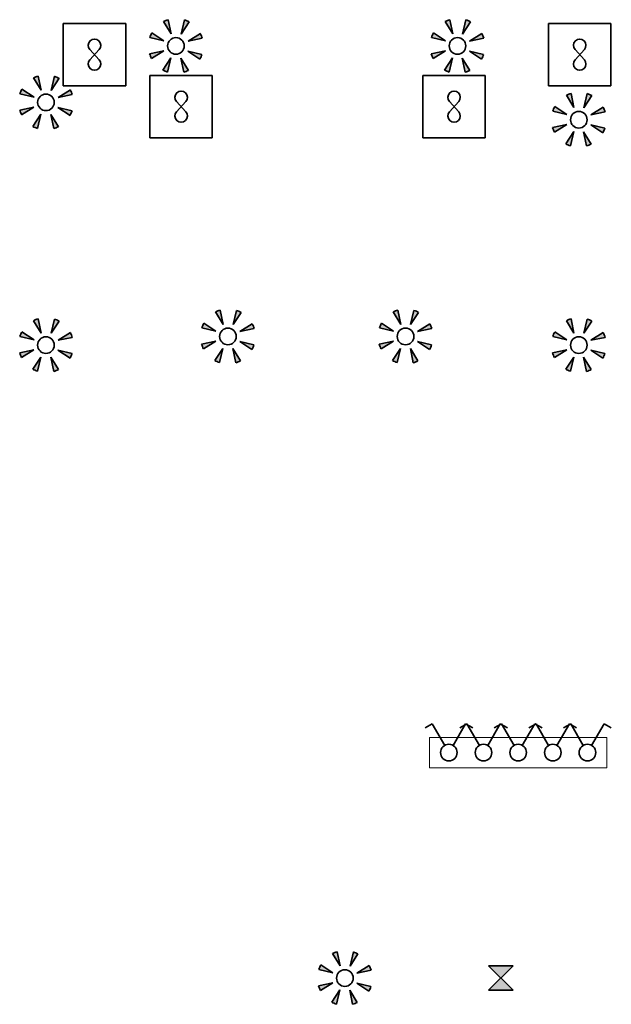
# Model space of a CAD drawing. Header units: millimetres. Extents: x 887765 to 1334942, y -180350 to -112594.
# Tile 9 of 9: x 1309747 to 1316575, y -173903 to -162547. Entities that reach past the tile are written whole.
import ezdxf

# ---------------------------------------------------------------- set-up
doc = ezdxf.new("R2010")
doc.units = ezdxf.units.MM
doc.header["$LTSCALE"] = 50
doc.linetypes.add('DASHED2', pattern=[9.525, 6.35, -3.175])
for name, color, linetype, lineweight in [('E-NO', 84, 'Continuous', 35), ('E-přístroje', 7, 'Continuous', 35), ('E-rámečky', 4, 'DASHED2', 13), ('E-spotřebiče', 7, 'Continuous', 35), ('E-vypínače', 7, 'Continuous', 35)]:
    doc.layers.add(name, color=color, linetype=linetype, lineweight=lineweight)

# ---------------------------------------------------------------- blocks, each defined once
blk = doc.blocks.new('Invertor NO')
at = {"linetype": 'ByBlock'}
h = blk.add_hatch(color=0, dxfattribs=at)
h.paths.add_polyline_path([(-70.71, -70.71), (0, 0), (-70.71, 70.71)])
h.paths.add_polyline_path([(70.710678, 70.710678), (0, 0), (70.710678, -70.710678)])
at = {"color": 0, "linetype": 'ByBlock'}
for p, q in [((-70.71, -70.71), (70.71, 70.71)), ((-70.71, -70.71), (-70.71, 70.71)), ((-70.71, 70.71), (70.71, -70.71)), ((70.71, 70.71), (70.71, -70.71))]:
    blk.add_line(p, q, dxfattribs=at)
blk = doc.blocks.new('Ventilátor')
at = {"color": 0, "linetype": 'ByBlock', "ltscale": 10}
for p, q in [((0, 180), (360, 180)), ((0, -180), (0, 180)), ((360, 180), (360, -180)), ((153.17, -30), (206.84, 30)), ((153.17, 30), (206.84, -30)), ((360, -180), (0, -180))]:
    blk.add_line(p, q, dxfattribs=at)
for centre, radius, start, end in [((180, 54), 36.01, 318.19731, 221.8133), ((180, -54), 36, 138.1867, 41.80269)]:
    blk.add_arc(centre, radius, start, end, dxfattribs=at)
blk = doc.blocks.new('Pohybové čidlo 360')
h = blk.add_hatch(color=256)
h.dxf.hatch_style = 1
h.paths.add_polyline_path([(75.6, 138.9, 0.046068), (48.8, 150.4), (29.6, 68.9)])
h.paths.add_polyline_path([(-44.8, 151.6, 0.046068), (-71.8, 140.9), (-27.8, 69.7)])
h.paths.add_polyline_path([(-68.9, 29.6), (-138.9, 75.6, 0.046068), (-150.4, 48.8)])
h.paths.add_polyline_path([(-151.6, -44.8, 0.046068), (-140.9, -71.8), (-69.7, -27.8)])
h.paths.add_polyline_path([(-29.6, -68.9), (-75.6, -138.9, 0.046068), (-48.8, -150.4)])
h.paths.add_polyline_path([(27.8, -69.7), (44.8, -151.6, 0.046068), (71.8, -140.9)])
h.paths.add_polyline_path([(138.9, -75.6, 0.046068), (150.4, -48.8), (68.9, -29.6)])
h.paths.add_polyline_path([(140.9, 71.8), (69.7, 27.8), (151.6, 44.8, 0.046068)])
for p, q in [((-27.8, 69.7), (-71.8, 140.9)), ((-27.8, 69.7), (-44.8, 151.6)), ((29.6, 68.9), (48.8, 150.4)), ((29.6, 68.9), (75.6, 138.9)), ((-68.9, 29.6), (-138.9, 75.6)), ((69.7, 27.8), (140.9, 71.8)), ((-68.9, 29.6), (-150.4, 48.8)), ((69.7, 27.8), (151.6, 44.8)), ((-69.7, -27.8), (-151.6, -44.8)), ((-69.7, -27.8), (-140.9, -71.8)), ((68.9, -29.6), (150.4, -48.8)), ((68.9, -29.6), (138.9, -75.6)), ((-29.6, -68.9), (-75.6, -138.9)), ((-29.6, -68.9), (-48.8, -150.4)), ((27.8, -69.7), (71.8, -140.9)), ((27.8, -69.7), (44.8, -151.6))]:
    blk.add_line(p, q)
at = {"color": 0, "linetype": 'ByBlock'}
blk.add_circle((0, 0), 48, dxfattribs=at)
for start, end in [(106.4555, 117.006), (61.4555, 72.006), (151.4555, 162.006), (16.4555, 27.006), (196.4555, 207.006), (331.4555, 342.006), (241.4555, 252.006), (286.4555, 297.006)]:
    blk.add_arc((0, 0), 158.1, start, end)
blk = doc.blocks.new('5 rámeček')
at = {"layer": 'E-rámečky', "color": 0, "ltscale": 10}
blk.add_lwpolyline([(512.5, -87.5), (512.5, 87.5), (-512.5, 87.5), (-512.5, -87.5)], close=True, dxfattribs=at)
blk = doc.blocks.new('Vypínač 5')
at = {"color": 0, "linetype": 'ByBlock'}
for p, q in [((-96, 166.28), (-137.57, 142.28)), ((-24, 41.57), (-96, 166.28)), ((24, 41.57), (96, 166.28)), ((96, 166.28), (137.57, 142.28))]:
    blk.add_line(p, q, dxfattribs=at)
blk.add_circle((0, 0), 48, dxfattribs=at)

msp = doc.modelspace()

# ---------------------------------------------------------------- block references
at = {"layer": 'E-NO', "xscale": 2, "yscale": 2, "zscale": 2, "rotation": 90}
msp.add_blockref('Invertor NO', (1315300, -173600), dxfattribs=at)
at = {"layer": 'E-přístroje', "xscale": 2, "yscale": 2, "zscale": 2}
for p in [(1311550, -162850), (1314800, -162850), (1310050, -163500), (1316200, -163700), (1312150, -166200), (1314200, -166200), (1310050, -166300), (1316200, -166300), (1313500, -173600)]:
    msp.add_blockref('Pohybové čidlo 360', p, dxfattribs=at)
at = {"layer": 'E-rámečky', "xscale": 2, "yscale": 2, "zscale": 2}
msp.add_blockref('5 rámeček', (1315500, -171000), dxfattribs=at)
at = {"layer": 'E-spotřebiče', "xscale": 2, "yscale": 2, "zscale": 2}
for p in [(1310250, -162950), (1315850, -162950), (1311250, -163550), (1314400, -163550)]:
    msp.add_blockref('Ventilátor', p, dxfattribs=at)
at = {"layer": 'E-vypínače', "xscale": 2, "yscale": 2, "zscale": 2}
for p in [(1314700, -171000), (1315100, -171000), (1315500, -171000), (1315900, -171000), (1316300, -171000)]:
    msp.add_blockref('Vypínač 5', p, dxfattribs=at)

doc.saveas('drawing.dxf')
